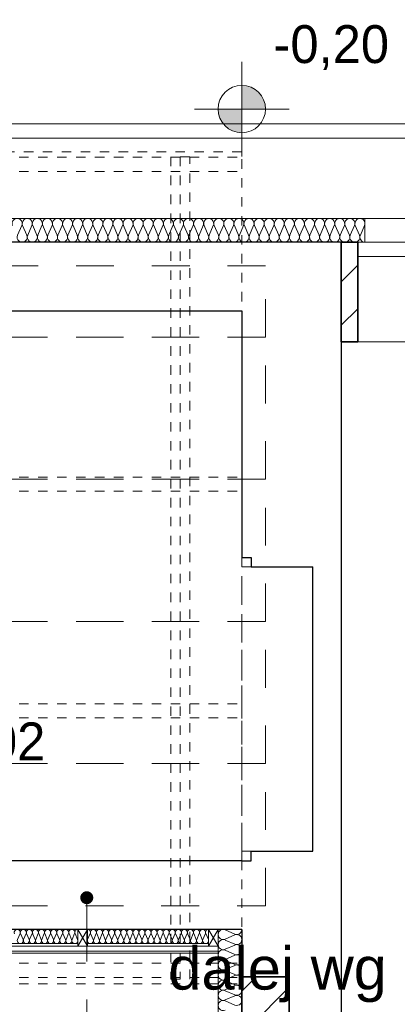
# Model space of a CAD drawing. Extents: x -515158 to -464725, y 20769 to 114053.
# Tile 11 of 69: x -507836 to -506242, y 41832 to 45987. Entities that reach past the tile are written whole.
import ezdxf
from ezdxf.lldxf.tags import DXFTag

# ---------------------------------------------------------------- set-up
doc = ezdxf.new("R2010")
doc.units = 0
doc.header["$MEASUREMENT"] = 0
for name, pattern in [('Hidden Line copy', [80, 40, -40]), ('Krawędzie ukryte', [150, 100, -50]), ('Przerywana', [320, 160, -160])]:
    doc.linetypes.add(name, pattern=pattern)
for name, color, linetype, lineweight in [('#podkład', 252, 'Continuous', 9), ('Arch ocieplenie_Nr_Pióra__44', 252, 'Continuous', 9), ('Arch ocieplenie_Nr_Pióra__9', 252, 'Continuous', 9), ('Arch okna_Nr_Pióra__9', 252, 'Continuous', 9), ('Arch opisy_Nr_Pióra__21', 252, 'Continuous', 9), ('Arch teren_Nr_Pióra__5', 252, 'Continuous', 13), ('Arch wykończenie_Nr_Pióra__115', 252, 'Continuous', 13), ('Arch wykończenie_Nr_Pióra__3', 252, 'Continuous', 18), ('Arch wykończenie_Nr_Pióra__9', 252, 'Continuous', 9), ('Arch zmurowania_Nr_Pióra__21', 252, 'Continuous', 9), ('Arch zmurowania_Nr_Pióra__27', 252, 'Continuous', 35), ('INWENT DACH_Nr_Pióra__2', 252, 'Continuous', 13), ('INWENT KONST. DREWNIANA_Nr_Pióra__2', 252, 'Continuous', 13), ('INWENT RZĘDNE_Nr_Pióra__21', 252, 'Continuous', 9), ('INWENT. DRZWI_Nr_Pióra__21', 252, 'Continuous', 9), ('INWENT.ŚCIANY_Nr_Pióra__1', 252, 'Continuous', 25), ('INWENT.ŚCIANY_Nr_Pióra__21', 252, 'Continuous', 9), ('Istniejące stropy_Nr_Pióra__5', 252, 'Continuous', 13)]:
    doc.layers.add(name, color=color, linetype=linetype, lineweight=lineweight)
doc.layers.add('IS_Opisy_działek_Therm', color=252, linetype='SOLID')
doc.styles.add('GENERATED_STYLE_3', font='txt')
doc.styles.get("Standard").update_dxf_attribs({"font": 'txt', "bigfont": 'BIGFONT.SHX'})
tags = doc.linetypes.add('SOLID', pattern=[10, 10, 0]).pattern_tags.tags
tags[6:7] = [DXFTag(74, 4), DXFTag(75, 0), DXFTag(340, '0'), DXFTag(46, 0.0), DXFTag(50, 0.0), DXFTag(44, 0.0), DXFTag(45, 0.0)]
tags[4:5] = [DXFTag(74, 4), DXFTag(75, 0), DXFTag(340, '0'), DXFTag(46, 0.0), DXFTag(50, 0.0), DXFTag(44, 0.0), DXFTag(45, 0.0)]
pattern_1 = [(45, (0, 0), (-91.923878, 91.923878), [])]

# ---------------------------------------------------------------- blocks, each defined once
blk = doc.blocks.new('ARROWHEAD_11')
at = {"color": 0, "linetype": 'Continuous', "lineweight": 0}
blk.add_line((0, 0), (-1, 0), dxfattribs=at)
at = {"color": 0, "linetype": 'Continuous', "lineweight": 0, "const_width": 0.25, "flags": 128}
blk.add_lwpolyline([(-0.125, 0, 1), (0.125, 0, 1)], format="xyb", close=True, dxfattribs=at)
blk = doc.blocks.new('parter')
at = {"layer": 'Arch zmurowania_Nr_Pióra__21', "linetype": 'Continuous'}
h = blk.add_hatch(dxfattribs=at)
h.set_pattern_fill('Common_Brick', color=252, style=0, pattern_type=2)
h.set_pattern_definition(pattern_1)
h.paths.add_polyline_path([(-506478.3, 44627.6), (-506408.3, 44627.6), (-506408.3, 45047.6), (-506478.3, 45047.6)], flags=0)
h = blk.add_hatch(dxfattribs=at)
h.set_pattern_fill('Common_Brick', color=252, style=0, pattern_type=2)
h.set_pattern_definition(pattern_1)
h.paths.add_polyline_path([(-506698.3, 41047.6), (-506698.3, 41947.6), (-506898.3, 41947.6), (-506898.3, 41047.6)], flags=0)
at = {"layer": 'INWENT RZĘDNE_Nr_Pióra__21', "linetype": 'Continuous'}
for points in [[(-506898.3, 45609.8), (-506798.3, 45609.8), (-506805.9, 45648.1), (-506827.6, 45680.6), (-506860.1, 45702.2), (-506898.3, 45709.8)], [(-506898.3, 45609.8), (-506998.3, 45609.8), (-506990.7, 45571.6), (-506969, 45539.1), (-506936.6, 45517.5), (-506898.3, 45509.8)]]:
    blk.add_hatch(color=252, dxfattribs=at).paths.add_polyline_path(points, flags=0)
at = {"color": 252}
blk.add_line((-506408.3, 44627.6), (-502818.3, 44627.6), dxfattribs=at)
at = {"layer": 'Arch ocieplenie_Nr_Pióra__44', "color": 252, "linetype": 'Continuous'}
for p, q in [((-507844.9, 45077.4), (-507827.2, 45117.8)), ((-507823.6, 45117.8), (-507805.9, 45077.4)), ((-507802.3, 45077.4), (-507784.6, 45117.8)), ((-507781.1, 45117.8), (-507763.3, 45077.4)), ((-507759.8, 45077.4), (-507742.1, 45117.8)), ((-507738.5, 45117.8), (-507720.8, 45077.4)), ((-507717.2, 45077.4), (-507699.5, 45117.8)), ((-507695.9, 45117.8), (-507678.2, 45077.4)), ((-507674.6, 45077.4), (-507656.9, 45117.8)), ((-507653.4, 45117.8), (-507635.7, 45077.4)), ((-507632.1, 45077.4), (-507614.4, 45117.8)), ((-507610.8, 45117.8), (-507593.1, 45077.4)), ((-507589.5, 45077.4), (-507571.8, 45117.8)), ((-507568.2, 45117.8), (-507550.5, 45077.4)), ((-507547, 45077.4), (-507529.3, 45117.8)), ((-507525.7, 45117.8), (-507508, 45077.4)), ((-507504.4, 45077.4), (-507486.7, 45117.8)), ((-507483.1, 45117.8), (-507465.4, 45077.4)), ((-507461.8, 45077.4), (-507444.1, 45117.8)), ((-507440.6, 45117.8), (-507422.9, 45077.4)), ((-507419.3, 45077.4), (-507401.6, 45117.8)), ((-507398, 45117.8), (-507380.3, 45077.4)), ((-507376.7, 45077.4), (-507359, 45117.8)), ((-507355.4, 45117.8), (-507337.7, 45077.4)), ((-507334.2, 45077.4), (-507316.5, 45117.8)), ((-507312.9, 45117.8), (-507295.2, 45077.4)), ((-507291.6, 45077.4), (-507273.9, 45117.8)), ((-507270.3, 45117.8), (-507252.6, 45077.4)), ((-507249, 45077.4), (-507231.3, 45117.8)), ((-507227.8, 45117.8), (-507210.1, 45077.4)), ((-507206.5, 45077.4), (-507188.8, 45117.8)), ((-507185.2, 45117.8), (-507167.5, 45077.4)), ((-507163.9, 45077.4), (-507146.2, 45117.8)), ((-507142.6, 45117.8), (-507124.9, 45077.4)), ((-507121.4, 45077.4), (-507103.7, 45117.8)), ((-507100.1, 45117.8), (-507082.4, 45077.4)), ((-507078.8, 45077.4), (-507061.1, 45117.8)), ((-507057.5, 45117.8), (-507039.8, 45077.4)), ((-507036.2, 45077.4), (-507018.5, 45117.8)), ((-507015, 45117.8), (-506997.2, 45077.4)), ((-506993.7, 45077.4), (-506976, 45117.8)), ((-506972.4, 45117.8), (-506954.7, 45077.4)), ((-506951.1, 45077.4), (-506933.4, 45117.8)), ((-506929.8, 45117.8), (-506912.1, 45077.4)), ((-506908.6, 45077.4), (-506890.8, 45117.8)), ((-506887.3, 45117.8), (-506869.6, 45077.4)), ((-506866, 45077.4), (-506848.3, 45117.8)), ((-506844.7, 45117.8), (-506827, 45077.4)), ((-506823.4, 45077.4), (-506805.7, 45117.8)), ((-506802.1, 45117.8), (-506784.4, 45077.4)), ((-506780.9, 45077.4), (-506763.2, 45117.8)), ((-506759.6, 45117.8), (-506741.9, 45077.4)), ((-506738.3, 45077.4), (-506720.6, 45117.8)), ((-506717, 45117.8), (-506699.3, 45077.4)), ((-506695.7, 45077.4), (-506678, 45117.8)), ((-506674.5, 45117.8), (-506656.8, 45077.4)), ((-506653.2, 45077.4), (-506635.5, 45117.8)), ((-506631.9, 45117.8), (-506614.2, 45077.4)), ((-506610.6, 45077.4), (-506592.9, 45117.8)), ((-506589.3, 45117.8), (-506571.6, 45077.4)), ((-506568.1, 45077.4), (-506550.4, 45117.8)), ((-506546.8, 45117.8), (-506529.1, 45077.4)), ((-506525.5, 45077.4), (-506507.8, 45117.8)), ((-506504.2, 45117.8), (-506486.5, 45077.4)), ((-506482.9, 45077.4), (-506465.2, 45117.8)), ((-506461.7, 45117.8), (-506444, 45077.4)), ((-506440.4, 45077.4), (-506422.7, 45117.8)), ((-506419.1, 45117.8), (-506401.4, 45077.4)), ((-506397.8, 45077.4), (-506380.1, 45117.8)), ((-507845.2, 42105.5), (-507834.6, 42129.8)), ((-507832.5, 42129.8), (-507821.8, 42105.5)), ((-507819.6, 42105.5), (-507809, 42129.8)), ((-507806.9, 42129.8), (-507796.2, 42105.5)), ((-507794, 42105.5), (-507783.4, 42129.8)), ((-507781.3, 42129.8), (-507770.6, 42105.5)), ((-507768.4, 42105.5), (-507757.8, 42129.8)), ((-507755.7, 42129.8), (-507745, 42105.5)), ((-507742.8, 42105.5), (-507732.2, 42129.8)), ((-507730.1, 42129.8), (-507719.4, 42105.5)), ((-507717.2, 42105.5), (-507706.6, 42129.8)), ((-507704.5, 42129.8), (-507693.8, 42105.5)), ((-507691.6, 42105.5), (-507681, 42129.8)), ((-507678.9, 42129.8), (-507668.2, 42105.5)), ((-507666, 42105.5), (-507655.4, 42129.8)), ((-507653.3, 42129.8), (-507642.6, 42105.5)), ((-507640.4, 42105.5), (-507629.8, 42129.8)), ((-507627.7, 42129.8), (-507617, 42105.5)), ((-507614.8, 42105.5), (-507604.2, 42129.8)), ((-507602.1, 42129.8), (-507591.4, 42105.5)), ((-507549.2, 42105.5), (-507538.6, 42129.8)), ((-507536.5, 42129.8), (-507525.8, 42105.5)), ((-507523.6, 42105.5), (-507513, 42129.8)), ((-507510.9, 42129.8), (-507500.2, 42105.5)), ((-507498, 42105.5), (-507487.4, 42129.8)), ((-507485.3, 42129.8), (-507474.6, 42105.5)), ((-507472.4, 42105.5), (-507461.8, 42129.8)), ((-507459.7, 42129.8), (-507449, 42105.5)), ((-507446.8, 42105.5), (-507436.2, 42129.8)), ((-507434.1, 42129.8), (-507423.4, 42105.5)), ((-507421.2, 42105.5), (-507410.6, 42129.8)), ((-507408.5, 42129.8), (-507397.8, 42105.5)), ((-507395.6, 42105.5), (-507385, 42129.8)), ((-507382.9, 42129.8), (-507372.2, 42105.5)), ((-507370, 42105.5), (-507359.4, 42129.8)), ((-507357.3, 42129.8), (-507346.6, 42105.5)), ((-507344.4, 42105.5), (-507333.8, 42129.8)), ((-507331.7, 42129.8), (-507321, 42105.5)), ((-507318.8, 42105.5), (-507308.2, 42129.8)), ((-507306.1, 42129.8), (-507295.4, 42105.5)), ((-507293.2, 42105.5), (-507282.6, 42129.8)), ((-507280.5, 42129.8), (-507269.8, 42105.5)), ((-507267.6, 42105.5), (-507257, 42129.8)), ((-507254.9, 42129.8), (-507244.2, 42105.5)), ((-507242, 42105.5), (-507231.4, 42129.8)), ((-507229.3, 42129.8), (-507218.6, 42105.5)), ((-507216.4, 42105.5), (-507205.8, 42129.8)), ((-507203.7, 42129.8), (-507193, 42105.5)), ((-507190.8, 42105.5), (-507180.2, 42129.8)), ((-507178.1, 42129.8), (-507167.4, 42105.5)), ((-507165.2, 42105.5), (-507154.6, 42129.8)), ((-507152.5, 42129.8), (-507141.8, 42105.5)), ((-507139.6, 42105.5), (-507129, 42129.8)), ((-507126.9, 42129.8), (-507116.2, 42105.5)), ((-507114, 42105.5), (-507103.4, 42129.8)), ((-507101.3, 42129.8), (-507090.6, 42105.5)), ((-507088.4, 42105.5), (-507077.8, 42129.8)), ((-507075.7, 42129.8), (-507065, 42105.5)), ((-507062.8, 42105.5), (-507052.2, 42129.8)), ((-507050.1, 42129.8), (-507039.4, 42105.5))]:
    blk.add_line(p, q, dxfattribs=at)
for centre, major_axis, ratio, start_param, end_param in [((-507846.7, 45126.4), (21.3, 0), 0.999404, 5.870392, 9.837571), ((-507804.1, 45126.4), (21.3, 0), 0.999404, 5.870392, 9.837571), ((-507761.6, 45126.4), (21.3, 0), 0.999404, 5.870392, 9.837571), ((-507719, 45126.4), (21.3, 0), 0.999404, 5.870392, 9.837571), ((-507676.4, 45126.4), (21.3, 0), 0.999404, 5.870392, 9.837571), ((-507633.9, 45126.4), (21.3, 0), 0.999404, 5.870392, 9.837571), ((-507591.3, 45126.4), (21.3, 0), 0.999404, 5.870392, 9.837571), ((-507548.8, 45126.4), (21.3, 0), 0.999404, 5.870392, 9.837571), ((-507506.2, 45126.4), (21.3, 0), 0.999404, 5.870392, 9.837571), ((-507463.6, 45126.4), (21.3, 0), 0.999404, 5.870392, 9.837571), ((-507421.1, 45126.4), (21.3, 0), 0.999404, 5.870392, 9.837571), ((-507378.5, 45126.4), (21.3, 0), 0.999404, 5.870392, 9.837571), ((-507335.9, 45126.4), (21.3, 0), 0.999404, 5.870392, 9.837571), ((-507293.4, 45126.4), (21.3, 0), 0.999404, 5.870392, 9.837571), ((-507250.8, 45126.4), (21.3, 0), 0.999404, 5.870392, 9.837571), ((-507208.3, 45126.4), (21.3, 0), 0.999404, 5.870392, 9.837571), ((-507165.7, 45126.4), (21.3, 0), 0.999404, 5.870392, 9.837571), ((-507123.1, 45126.4), (21.3, 0), 0.999404, 5.870392, 9.837571), ((-507080.6, 45126.4), (21.3, 0), 0.999404, 5.870392, 9.837571), ((-507038, 45126.4), (21.3, 0), 0.999404, 5.870392, 9.837571), ((-506995.5, 45126.4), (21.3, 0), 0.999404, 5.870392, 9.837571), ((-506952.9, 45126.4), (21.3, 0), 0.999404, 5.870392, 9.837571), ((-506910.3, 45126.4), (21.3, 0), 0.999404, 5.870392, 9.837571), ((-506867.8, 45126.4), (21.3, 0), 0.999404, 5.870392, 9.837571), ((-506825.2, 45126.4), (21.3, 0), 0.999404, 5.870392, 9.837571), ((-506782.7, 45126.4), (21.3, 0), 0.999404, 5.870392, 9.837571), ((-506740.1, 45126.4), (21.3, 0), 0.999404, 5.870392, 9.837571), ((-506697.5, 45126.4), (21.3, 0), 0.999404, 5.870392, 9.837571), ((-506655, 45126.4), (21.3, 0), 0.999404, 5.870392, 9.837571), ((-506612.4, 45126.4), (21.3, 0), 0.999404, 5.870392, 9.837571), ((-506569.8, 45126.4), (21.3, 0), 0.999404, 5.870392, 9.837571), ((-506527.3, 45126.4), (21.3, 0), 0.999404, 5.870392, 9.837571), ((-506484.7, 45126.4), (21.3, 0), 0.999404, 5.870392, 9.837571), ((-506442.2, 45126.4), (21.3, 0), 0.999404, 5.870392, 9.837571), ((-506399.6, 45126.4), (21.3, 0), 0.999404, 5.870392, 9.837571), ((-507825.4, 45068.9), (21.3, 0), 0.999404, 2.7288, 6.695979), ((-507782.8, 45068.9), (21.3, 0), 0.999404, 2.7288, 6.695979), ((-507740.3, 45068.9), (21.3, 0), 0.999404, 2.7288, 6.695979), ((-507697.7, 45068.9), (21.3, 0), 0.999404, 2.7288, 6.695979), ((-507655.2, 45068.9), (21.3, 0), 0.999404, 2.7288, 6.695979), ((-507612.6, 45068.9), (21.3, 0), 0.999404, 2.7288, 6.695979), ((-507570, 45068.9), (21.3, 0), 0.999404, 2.7288, 6.695979), ((-507527.5, 45068.9), (21.3, 0), 0.999404, 2.7288, 6.695979), ((-507484.9, 45068.9), (21.3, 0), 0.999404, 2.7288, 6.695979), ((-507442.4, 45068.9), (21.3, 0), 0.999404, 2.7288, 6.695979), ((-507399.8, 45068.9), (21.3, 0), 0.999404, 2.7288, 6.695979), ((-507357.2, 45068.9), (21.3, 0), 0.999404, 2.7288, 6.695979), ((-507314.7, 45068.9), (21.3, 0), 0.999404, 2.7288, 6.695979), ((-507272.1, 45068.9), (21.3, 0), 0.999404, 2.7288, 6.695979), ((-507229.5, 45068.9), (21.3, 0), 0.999404, 2.7288, 6.695979), ((-507187, 45068.9), (21.3, 0), 0.999404, 2.7288, 6.695979), ((-507144.4, 45068.9), (21.3, 0), 0.999404, 2.7288, 6.695979), ((-507101.9, 45068.9), (21.3, 0), 0.999404, 2.7288, 6.695979), ((-507059.3, 45068.9), (21.3, 0), 0.999404, 2.7288, 6.695979), ((-507016.7, 45068.9), (21.3, 0), 0.999404, 2.7288, 6.695979), ((-506974.2, 45068.9), (21.3, 0), 0.999404, 2.7288, 6.695979), ((-506931.6, 45068.9), (21.3, 0), 0.999404, 2.7288, 6.695979), ((-506889.1, 45068.9), (21.3, 0), 0.999404, 2.7288, 6.695979), ((-506846.5, 45068.9), (21.3, 0), 0.999404, 2.7288, 6.695979), ((-506803.9, 45068.9), (21.3, 0), 0.999404, 2.7288, 6.695979), ((-506761.4, 45068.9), (21.3, 0), 0.999404, 2.7288, 6.695979), ((-506718.8, 45068.9), (21.3, 0), 0.999404, 2.7288, 6.695979), ((-506676.3, 45068.9), (21.3, 0), 0.999404, 2.7288, 6.695979), ((-506633.7, 45068.9), (21.3, 0), 0.999404, 2.7288, 6.695979), ((-506591.1, 45068.9), (21.3, 0), 0.999404, 2.7288, 6.695979), ((-506548.6, 45068.9), (21.3, 0), 0.999404, 2.7288, 6.695979), ((-506506, 45068.9), (21.3, 0), 0.999404, 2.7288, 6.695979), ((-506463.4, 45068.9), (21.3, 0), 0.999404, 2.7288, 6.695979), ((-506420.9, 45068.9), (21.3, 0), 0.999404, 2.7288, 6.695979), ((-506378.3, 45068.9), (21.3, 0), 0.999404, 2.7288, 4.712389), ((-507846.3, 42134.9), (12.8, 0), 0.996929, 5.870392, 9.837571), ((-507820.7, 42134.9), (12.8, 0), 0.996929, 5.870392, 9.837571), ((-507795.1, 42134.9), (12.8, 0), 0.996929, 5.870392, 9.837571), ((-507769.5, 42134.9), (12.8, 0), 0.996929, 5.870392, 9.837571), ((-507743.9, 42134.9), (12.8, 0), 0.996929, 5.870392, 9.837571), ((-507718.3, 42134.9), (12.8, 0), 0.996929, 5.870392, 9.837571), ((-507692.7, 42134.9), (12.8, 0), 0.996929, 5.870392, 9.837571), ((-507667.1, 42134.9), (12.8, 0), 0.996929, 5.870392, 9.837571), ((-507641.5, 42134.9), (12.8, 0), 0.996929, 5.870392, 9.837571), ((-507615.9, 42134.9), (12.8, 0), 0.996929, 5.870392, 9.837571), ((-507590.3, 42134.9), (12.8, 0), 0.996929, 1.570796, 3.554385), ((-507550.3, 42134.9), (12.8, 0), 0.996929, 5.870392, 7.853982), ((-507524.7, 42134.9), (12.8, 0), 0.996929, 5.870392, 9.837571), ((-507499.1, 42134.9), (12.8, 0), 0.996929, 5.870392, 9.837571), ((-507473.5, 42134.9), (12.8, 0), 0.996929, 5.870392, 9.837571), ((-507447.9, 42134.9), (12.8, 0), 0.996929, 5.870392, 9.837571), ((-507422.3, 42134.9), (12.8, 0), 0.996929, 5.870392, 9.837571), ((-507396.7, 42134.9), (12.8, 0), 0.996929, 5.870392, 9.837571), ((-507371.1, 42134.9), (12.8, 0), 0.996929, 5.870392, 9.837571), ((-507345.5, 42134.9), (12.8, 0), 0.996929, 5.870392, 9.837571), ((-507319.9, 42134.9), (12.8, 0), 0.996929, 5.870392, 9.837571), ((-507294.3, 42134.9), (12.8, 0), 0.996929, 5.870392, 9.837571), ((-507268.7, 42134.9), (12.8, 0), 0.996929, 5.870392, 9.837571), ((-507243.1, 42134.9), (12.8, 0), 0.996929, 5.870392, 9.837571), ((-507217.5, 42134.9), (12.8, 0), 0.996929, 5.870392, 9.837571), ((-507191.9, 42134.9), (12.8, 0), 0.996929, 5.870392, 9.837571), ((-507166.3, 42134.9), (12.8, 0), 0.996929, 5.870392, 9.837571), ((-507140.7, 42134.9), (12.8, 0), 0.996929, 5.870392, 9.837571), ((-507115.1, 42134.9), (12.8, 0), 0.996929, 5.870392, 9.837571), ((-507089.5, 42134.9), (12.8, 0), 0.996929, 5.870392, 9.837571), ((-507063.9, 42134.9), (12.8, 0), 0.996929, 5.870392, 9.837571), ((-507038.3, 42134.9), (12.8, 0), 0.996929, 1.570796, 3.554385), ((-507833.5, 42100.4), (12.8, 0), 0.996929, 2.728799, 6.695979), ((-507807.9, 42100.4), (12.8, 0), 0.996929, 2.728799, 6.695979), ((-507782.3, 42100.4), (12.8, 0), 0.996929, 2.728799, 6.695979), ((-507756.7, 42100.4), (12.8, 0), 0.996929, 2.728799, 6.695979), ((-507731.1, 42100.4), (12.8, 0), 0.996929, 2.728799, 6.695979), ((-507705.5, 42100.4), (12.8, 0), 0.996929, 2.728799, 6.695979), ((-507679.9, 42100.4), (12.8, 0), 0.996929, 2.728799, 6.695979), ((-507654.3, 42100.4), (12.8, 0), 0.996929, 2.728799, 6.695979), ((-507628.7, 42100.4), (12.8, 0), 0.996929, 2.728799, 6.695979), ((-507603.1, 42100.4), (12.8, 0), 0.996929, 2.728799, 6.695979), ((-507537.5, 42100.4), (12.8, 0), 0.996929, 2.728799, 6.695979), ((-507511.9, 42100.4), (12.8, 0), 0.996929, 2.728799, 6.695979), ((-507486.3, 42100.4), (12.8, 0), 0.996929, 2.728799, 6.695979), ((-507460.7, 42100.4), (12.8, 0), 0.996929, 2.728799, 6.695979), ((-507435.1, 42100.4), (12.8, 0), 0.996929, 2.728799, 6.695979), ((-507409.5, 42100.4), (12.8, 0), 0.996929, 2.728799, 6.695979), ((-507383.9, 42100.4), (12.8, 0), 0.996929, 2.728799, 6.695979), ((-507358.3, 42100.4), (12.8, 0), 0.996929, 2.728799, 6.695979), ((-507332.7, 42100.4), (12.8, 0), 0.996929, 2.728799, 6.695979), ((-507307.1, 42100.4), (12.8, 0), 0.996929, 2.728799, 6.695979), ((-507281.5, 42100.4), (12.8, 0), 0.996929, 2.728799, 6.695979), ((-507255.9, 42100.4), (12.8, 0), 0.996929, 2.728799, 6.695979), ((-507230.3, 42100.4), (12.8, 0), 0.996929, 2.728799, 6.695979), ((-507204.7, 42100.4), (12.8, 0), 0.996929, 2.728799, 6.695979), ((-507179.1, 42100.4), (12.8, 0), 0.996929, 2.728799, 6.695979), ((-507153.5, 42100.4), (12.8, 0), 0.996929, 2.728799, 6.695979), ((-507127.9, 42100.4), (12.8, 0), 0.996929, 2.728799, 6.695979), ((-507102.3, 42100.4), (12.8, 0), 0.996929, 2.728799, 6.695979), ((-507076.7, 42100.4), (12.8, 0), 0.996929, 2.728799, 6.695979), ((-507051.1, 42100.4), (12.8, 0), 0.996929, 2.728799, 6.695979)]:
    blk.add_ellipse(centre, major_axis=major_axis, ratio=ratio, start_param=start_param, end_param=end_param, dxfattribs=at)
at = {"layer": 'Arch ocieplenie_Nr_Pióra__9', "color": 252, "linetype": 'Continuous'}
for p, q in [((-506968.5, 42145.8), (-506928.1, 42128)), ((-506928.1, 42124.4), (-506968.5, 42106.6)), ((-506968.5, 42103), (-506928.1, 42085.2)), ((-506928.1, 42081.7), (-506968.5, 42063.9)), ((-506968.5, 42060.3), (-506928.1, 42042.5)), ((-506928.1, 42038.9), (-506968.5, 42021.1)), ((-506968.5, 42017.5), (-506928.1, 41999.7)), ((-506928.1, 41996.1), (-506968.5, 41978.3)), ((-506968.5, 41974.7), (-506928.1, 41956.9)), ((-506928.1, 41953.3), (-506968.5, 41935.5)), ((-506968.5, 41931.9), (-506928.1, 41914.1)), ((-506928.1, 41910.5), (-506968.5, 41892.7)), ((-506968.5, 41889.1), (-506928.1, 41871.3)), ((-506928.1, 41867.7), (-506968.5, 41849.9)), ((-506968.5, 41846.3), (-506928.1, 41828.5))]:
    blk.add_line(p, q, dxfattribs=at)
for centre, start_param, end_param in [((-506977.1, 42126.2), 2.728799, 6.695979), ((-506919.6, 42147.6), 5.870392, 7.853982), ((-506977.1, 42083.5), 2.728799, 6.695979), ((-506919.6, 42104.8), 5.870392, 9.837571), ((-506977.1, 42040.7), 2.728799, 6.695979), ((-506919.6, 42062.1), 5.870392, 9.837571), ((-506977.1, 41997.9), 2.728799, 6.695979), ((-506919.6, 42019.3), 5.870392, 9.837571), ((-506977.1, 41955.1), 2.728799, 6.695979), ((-506919.6, 41976.5), 5.870392, 9.837571), ((-506977.1, 41912.3), 2.728799, 6.695979), ((-506919.6, 41933.7), 5.870392, 9.837571), ((-506977.1, 41869.5), 2.728799, 6.695979), ((-506919.6, 41890.9), 5.870392, 9.837571), ((-506977.1, 41826.7), 2.728799, 6.695979), ((-506919.6, 41848.1), 5.870392, 9.837571)]:
    blk.add_ellipse(centre, major_axis=(0, -21.4), ratio=0.994127, start_param=start_param, end_param=end_param, dxfattribs=at)
at = {"layer": 'Arch okna_Nr_Pióra__9', "color": 252, "linetype": 'Continuous'}
for p, q in [((-506408.3, 45047.6), (-505008.3, 45047.6)), ((-506408.3, 44987.6), (-506408.3, 45047.6)), ((-506408.3, 44987.6), (-505008.3, 44987.6))]:
    blk.add_line(p, q, dxfattribs=at)
at = {"layer": 'Arch opisy_Nr_Pióra__21', "color": 252, "linetype": 'Przerywana'}
blk.add_line((-507552.8, 42172.1), (-507552.8, 39353.4), dxfattribs=at)
at = {"layer": 'Arch teren_Nr_Pióra__5', "color": 252, "linetype": 'Continuous'}
for p, q in [((-509433.3, 45547.6), (-502753.3, 45547.6)), ((-509433.3, 45487.6), (-502753.3, 45487.6))]:
    blk.add_line(p, q, dxfattribs=at)
at = {"layer": 'Arch wykończenie_Nr_Pióra__115', "color": 252, "linetype": 'Przerywana'}
for p, q in [((-506798.3, 44947.6), (-509798.3, 44947.6)), ((-506798.3, 44647.6), (-506798.3, 44947.6)), ((-509798.3, 44647.6), (-506798.3, 44647.6)), ((-506798.3, 44647.6), (-509798.3, 44647.6)), ((-506798.3, 44047.6), (-506798.3, 44647.6)), ((-509798.3, 44047.6), (-506798.3, 44047.6)), ((-506798.3, 44047.6), (-509798.3, 44047.6)), ((-506798.3, 43447.6), (-506798.3, 44047.6)), ((-509798.3, 43447.6), (-506798.3, 43447.6)), ((-506798.3, 43447.6), (-509798.3, 43447.6)), ((-506798.3, 42847.6), (-506798.3, 43447.6)), ((-509798.3, 42847.6), (-506798.3, 42847.6)), ((-506798.3, 42847.6), (-509798.3, 42847.6)), ((-506798.3, 42247.6), (-506798.3, 42847.6)), ((-509798.3, 42247.6), (-506798.3, 42247.6))]:
    blk.add_line(p, q, dxfattribs=at)
at = {"layer": 'Arch wykończenie_Nr_Pióra__3', "color": 252, "linetype": 'Continuous'}
for p, q in [((-506378.3, 45147.6), (-509898.3, 45147.6)), ((-506378.3, 45047.6), (-506378.3, 45147.6)), ((-506998.3, 39497.6), (-506998.3, 42047.6))]:
    blk.add_line(p, q, dxfattribs=at)
at = {"layer": 'Arch wykończenie_Nr_Pióra__9', "color": 252, "linetype": 'Continuous'}
for p, q in [((-507550.3, 42147.6), (-507590.3, 42077.6)), ((-507590.3, 42147.6), (-507550.3, 42077.6)), ((-507590.3, 42147.6), (-507590.3, 42077.6)), ((-507550.3, 42147.6), (-507590.3, 42147.6)), ((-507550.3, 42077.6), (-507550.3, 42147.6)), ((-506998.3, 42147.6), (-507038.3, 42077.6)), ((-507038.3, 42147.6), (-506998.3, 42077.6)), ((-507038.3, 42147.6), (-507038.3, 42077.6)), ((-506998.3, 42147.6), (-507038.3, 42147.6)), ((-506998.3, 42047.6), (-506998.3, 42147.6)), ((-506998.3, 42055.6), (-509890.3, 42055.6)), ((-506998.3, 42077.6), (-509868.3, 42077.6)), ((-507590.3, 42087.6), (-508102.3, 42087.6)), ((-507590.3, 42077.6), (-507550.3, 42077.6)), ((-507038.3, 42087.6), (-507550.3, 42087.6)), ((-507038.3, 42077.6), (-506998.3, 42077.6)), ((-506998.3, 42047.6), (-509898.3, 42047.6))]:
    blk.add_line(p, q, dxfattribs=at)
at = {"layer": 'Arch zmurowania_Nr_Pióra__27', "color": 252, "linetype": 'Continuous'}
for p, q in [((-506478.3, 45047.6), (-506478.3, 44627.6)), ((-506408.3, 45047.6), (-506478.3, 45047.6)), ((-506408.3, 44627.6), (-506408.3, 45047.6)), ((-506478.3, 44627.6), (-506408.3, 44627.6)), ((-506898.3, 41947.6), (-506898.3, 41047.6)), ((-506698.3, 41947.6), (-506898.3, 41947.6)), ((-506698.3, 41047.6), (-506698.3, 41947.6))]:
    blk.add_line(p, q, dxfattribs=at)
at = {"layer": 'INWENT DACH_Nr_Pióra__2', "color": 252, "linetype": 'Hidden Line copy'}
for p, q in [((-506898.3, 45428.9), (-509998.3, 45428.9)), ((-506898.3, 41918.2), (-506898.3, 45428.9)), ((-509998.3, 41918.2), (-506898.3, 41918.2))]:
    blk.add_line(p, q, dxfattribs=at)
at = {"layer": 'INWENT KONST. DREWNIANA_Nr_Pióra__2', "color": 252, "linetype": 'Hidden Line copy'}
for p, q in [((-509998.3, 45406.7), (-506898.3, 45406.7)), ((-507118.3, 45408.9), (-507198.3, 45408.9)), ((-507198.3, 45408.9), (-507198.3, 41938.2)), ((-507158.3, 45408.9), (-507158.3, 41938.2)), ((-507118.3, 41938.2), (-507118.3, 45408.9)), ((-509998.3, 45346.7), (-506898.3, 45346.7)), ((-509998.3, 44057), (-506898.3, 44057)), ((-509998.3, 43997), (-506898.3, 43997)), ((-509998.3, 43100.4), (-506898.3, 43100.4)), ((-509998.3, 43040.4), (-506898.3, 43040.4)), ((-509998.3, 42004.8), (-506898.3, 42004.8)), ((-509998.3, 41944.8), (-506898.3, 41944.8)), ((-507198.3, 41938.2), (-507118.3, 41938.2))]:
    blk.add_line(p, q, dxfattribs=at)
at = {"layer": 'INWENT RZĘDNE_Nr_Pióra__21', "color": 252, "linetype": 'Continuous'}
for p, q in [((-506898.3, 45409.8), (-506898.3, 45809.8)), ((-507098.3, 45609.8), (-506698.3, 45609.8))]:
    blk.add_line(p, q, dxfattribs=at)
blk.add_circle((-506898.3, 45609.8), 100, dxfattribs=at)
at = {"layer": 'INWENT. DRZWI_Nr_Pióra__21', "color": 252, "linetype": 'Continuous'}
for p, q in [((-506898.3, 43717.6), (-506898.3, 43677.6)), ((-506898.3, 43677.6), (-506858.3, 43677.6)), ((-506898.3, 42477.6), (-506898.3, 42437.6)), ((-506898.3, 42477.6), (-506858.3, 42477.6))]:
    blk.add_line(p, q, dxfattribs=at)
at = {"layer": 'INWENT.ŚCIANY_Nr_Pióra__1', "color": 252, "linetype": 'Continuous'}
for p, q in [((-506478.3, 45047.6), (-509798.3, 45047.6)), ((-506478.3, 44777.6), (-506478.3, 45047.6)), ((-509508.3, 44757.6), (-506898.3, 44757.6)), ((-506898.3, 44757.6), (-506898.3, 43717.6)), ((-506478.3, 44627.6), (-506478.3, 44777.6)), ((-506478.3, 44627.6), (-506478.3, 39537.6)), ((-506898.3, 43717.6), (-506858.3, 43717.6)), ((-506858.3, 43717.6), (-506858.3, 43677.6)), ((-506858.3, 43677.6), (-506598.3, 43677.6)), ((-506598.3, 42477.6), (-506598.3, 43677.6)), ((-506858.3, 42477.6), (-506598.3, 42477.6)), ((-506858.3, 42437.6), (-506858.3, 42477.6)), ((-506898.3, 42437.6), (-509508.3, 42437.6)), ((-506898.3, 42437.6), (-506858.3, 42437.6)), ((-506898.3, 42147.6), (-509798.3, 42147.6)), ((-506898.3, 42147.6), (-506898.3, 41947.6)), ((-506898.3, 41947.6), (-506698.3, 41947.6)), ((-506698.3, 41947.6), (-506698.3, 41047.6))]:
    blk.add_line(p, q, dxfattribs=at)
at = {"layer": 'INWENT.ŚCIANY_Nr_Pióra__21', "color": 252, "linetype": 'Continuous'}
for p, q in [((-506378.3, 45147.6), (-505038.3, 45147.6)), ((-506478.3, 44627.6), (-504998.3, 44627.6)), ((-506898.3, 41947.6), (-506898.3, 41047.6))]:
    blk.add_line(p, q, dxfattribs=at)
at = {"layer": 'Istniejące stropy_Nr_Pióra__5', "color": 252, "linetype": 'Krawędzie ukryte'}
blk.add_line((-506898.3, 42477.6), (-506898.3, 43677.6), dxfattribs=at)
at = {"layer": 'Arch opisy_Nr_Pióra__21', "color": 252, "linetype": 'Przerywana', "xscale": 109.44, "yscale": 109.44, "zscale": 109.44, "rotation": 90}
blk.add_blockref('ARROWHEAD_11', (-507552.8, 42281.5), dxfattribs=at)
at = {"layer": 'INWENT RZĘDNE_Nr_Pióra__21', "color": 252, "char_height": 160, "attachment_point": 7, "style": 'GENERATED_STYLE_3'}
for s, insert in [('{-0,20}', (-506764.3, 45774.2)), ('{-0,02}', (-508215.5, 42831.5))]:
    blk.add_mtext(s, dxfattribs=dict(at, insert=insert))

msp = doc.modelspace()

# ---------------------------------------------------------------- block references
at = {"layer": '#podkład'}
msp.add_blockref('parter', (0, 0), dxfattribs=at)

# ---------------------------------------------------------------- texts
at = {"layer": 'IS_Opisy_działek_Therm', "color": 7, "lineweight": 5, "ltscale": 10, "insert": (-507208.5, 42073.8), "char_height": 180, "attachment_point": 1}
msp.add_mtext('\\fArial|b0|i0;dalej wg schematu kot\\fArial|b0|i0|c238;łowni', dxfattribs=at)

doc.saveas('drawing.dxf')
